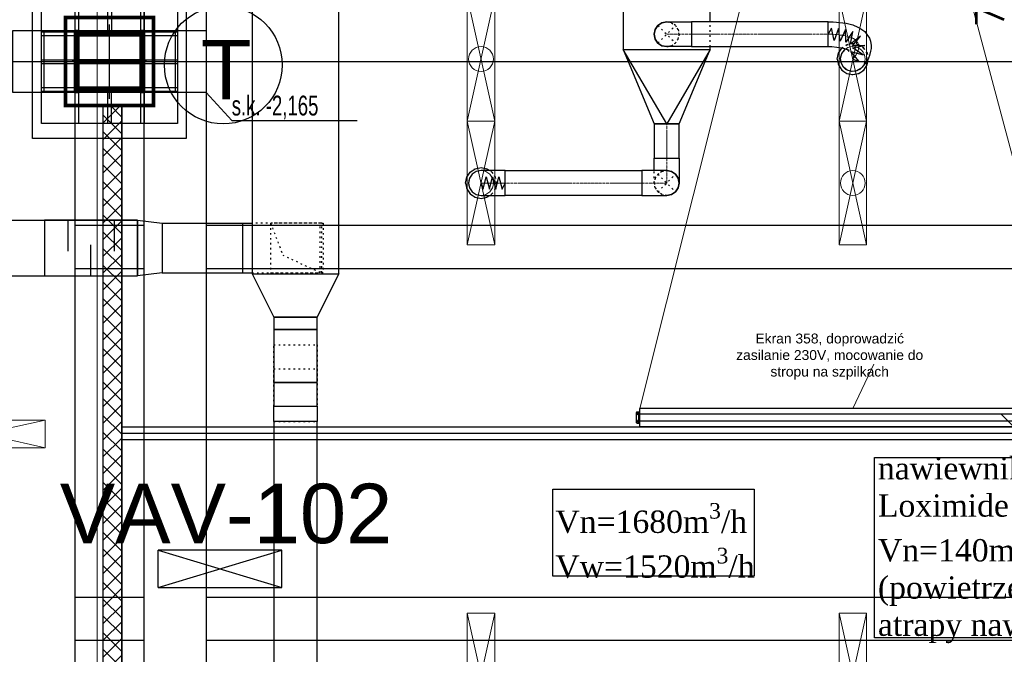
# Model space of a CAD drawing. Header units: centimetres. Extents: x -149939 to 48626, y -46000 to 152985.
# Tile 246 of 256: x 735 to 8682, y 36218 to 41337. Entities that reach past the tile are written whole.
import ezdxf

# ---------------------------------------------------------------- set-up
doc = ezdxf.new("R2010")
doc.units = ezdxf.units.CM
doc.header["$LTSCALE"] = 50
doc.header["$PDMODE"] = 35
doc.header["$PDSIZE"] = 0.1
for name, pattern in [('CADVENT_CENTERLINE', [9.9, 7.4, -1, 0.5, -1]), ('CADVENT_HIDDEN', [0.8, 0.25, -0.55]), ('Kondygnacja  -0_5$0$HIDDEN', [9.525, 6.35, -3.175]), ('Kondygnacja  -0_5$0$HIDDEN2', [4.7625, 3.175, -1.5875]), ('Osie rzutów$0$DASHDOT2', [12.7, 6.35, -3.175, 0, -3.175])]:
    doc.linetypes.add(name, pattern=pattern)
doc.layers.get('0').update_dxf_attribs({"color": 8})
doc.layers.get('DEFPOINTS').update_dxf_attribs({"color": 8})
for name, color, linetype in [('01-103-Went PP_poziom-0_5$0$L_Nawiew', 7, 'Continuous'), ('bgde-nawiewDETAILS', 1, 'Continuous'), ('bgde-nawiewEXP', 7, 'Continuous'), ('bgde-nawiewHIDDEN', 250, 'Continuous'), ('bgde_AJ_opis', 7, 'Continuous'), ('bgde_tlumik', 7, 'Continuous'), ('BOK-_L', 8, 'Continuous'), ('BOK-_P', 8, 'Continuous'), ('KASETA-L', 8, 'Continuous'), ('KASETA-P', 8, 'Continuous'), ('Kondygnacja  -0_5$0$ARCH_GK', 8, 'Continuous'), ('Kondygnacja  -0_5$0$ARCH_KONSTR_POWYŻEJ RZUTU', 8, 'Kondygnacja  -0_5$0$HIDDEN'), ('Kondygnacja  -0_5$0$ARCH_KONSTR_POWYŻEJ RZUTU_IST', 8, 'Kondygnacja  -0_5$0$HIDDEN2'), ('Kondygnacja  -0_5$0$ARCH_KONSTRUKCJA_NIEWIDOCZNA', 8, 'Continuous'), ('Kondygnacja  -0_5$0$ARCH_OKŁADZINA', 8, 'Continuous'), ('Kondygnacja  -0_5$0$ARCH_SŁUPY', 8, 'Continuous'), ('Kondygnacja -1$0$ARCH_GK', 8, 'Continuous'), ('Kondygnacja -1$0$ARCH_MUROWANE', 8, 'Continuous'), ('Kondygnacja -1$0$ARCH_SZYNY', 8, 'Continuous'), ('KĄTOWNIK_L', 8, 'Continuous'), ('KĄTOWNIK_P', 8, 'Continuous'), ('Osie rzutów$0$ARCH_INFO_OSIE_IST', 8, 'Osie rzutów$0$DASHDOT2'), ('Osie rzutów$0$ARCH_INFO_OSIE_OPISY_IST', 8, 'Continuous')]:
    doc.layers.add(name, color=color, linetype=linetype)
for name, color, linetype, lineweight in [('bgde-nawiewCEN', 7, 'Continuous', 13), ('bgde_nawiewnik', 11, 'Continuous', 5), ('Kondygnacja  -0_5$0$ARCH_INFO_WYMIARY', 8, 'Continuous', 9), ('Kondygnacja  -0_5$0$ARCH_WIDOK', 8, 'Continuous', 13), ('RFCU', 6, 'Continuous', 30), ('RYSUNKOWE_NIEDRUK', 8, 'Continuous', 9), ('SYSTEMY AV', 8, 'Continuous', 13)]:
    doc.layers.add(name, color=color, linetype=linetype, lineweight=lineweight)
doc.styles.add('-1 sale konferencyjne$0$Arial', font='ARIAL.TTF')
doc.styles.add('Arial', font='ARIAL.TTF')
doc.styles.add('Kondygnacja  -0_5$0$BIKTS', font='bikromsw.shx', dxfattribs={"width": 0.8})
doc.styles.add('Kondygnacja  -0_5$0$Romans', font='Romans.shx', dxfattribs={"width": 0.7})
doc.styles.add('Kondygnacja -1$0$Standard', font='txt')
doc.styles.add('Romans', font='Romans.shx')
doc.linetypes.add('Kondygnacja -1$0$SZYNA_LINE', pattern='A,12.7,-7.75,["SZYNA",Kondygnacja -1$0$Standard,S=2.54,R=0,X=-5.95,Y=-1.27],-7.75', length=28.2)
doc.dimstyles.new('Kondygnacja  -0_5$0$Wymiary 1-100', dxfattribs={"dimtxt": 12, "dimasz": 10, "dimexe": 5, "dimexo": 0, "dimgap": 4, "dimtad": 1, "dimrnd": 0.5, "dimzin": 12, "dimdsep": 46, "dimtxsty": 'Kondygnacja  -0_5$0$Romans', "dimblk": 'Kondygnacja  -0_5$0$_Oblique', "dimcen": 10, "dimdle": 10, "dimclrt": 55, "dimazin": 0, "dimtfac": 1, "dimtmove": 1, "dimatfit": 3, "dimfxl": 8, "dimfxlon": 1, "dimtolj": 1, "dimtzin": 0, "dimarcsym": 0})
doc.dimstyles.new('Wymiary 1-200', dxfattribs={"dimtxt": 22, "dimasz": 20, "dimexe": 10, "dimexo": 0, "dimgap": 8, "dimtad": 1, "dimrnd": 0.5, "dimzin": 12, "dimdsep": 46, "dimtxsty": 'Romans', "dimblk": 'OBLIQUE', "dimcen": 0.5, "dimdle": 15, "dimclrt": 55, "dimazin": 0, "dimtfac": 1, "dimtmove": 1, "dimatfit": 3, "dimfxl": 16, "dimfxlon": 1, "dimtolj": 1, "dimtzin": 0, "dimarcsym": 0})
pattern_1 = [(45, (-1133.3117, -3177.9858), (-0.6735192, 0.6735192), [])]

# ---------------------------------------------------------------- blocks, each defined once
blk = doc.blocks.new('Osie rzutów')
at = {"layer": 'Osie rzutów$0$ARCH_INFO_OSIE_IST', "ltscale": 10}
for p, q in [((12260, 12510), (12260, 4623.26)), ((12860, 12510), (12860, 4623.26)), ((12260, 8570), (12260, 8630)), ((4436.04, 8600), (15156.54, 8600)), ((12290, 8600), (12230, 8600))]:
    blk.add_line(p, q, dxfattribs=at)
blk = doc.blocks.new('Kondygnacja  -0_5$0$słup_kwadrat')
at = {"layer": 'Kondygnacja  -0_5$0$ARCH_SŁUPY', "lineweight": 40}
h = blk.add_hatch(dxfattribs=at)
h.set_pattern_fill('ANSI31', color=256, scale=0.3, style=0)
h.set_pattern_definition(pattern_1)
h.paths.add_polyline_path([(36, 34), (39, 34), (39, 84), (36, 84)])
h = blk.add_hatch(dxfattribs=at)
h.set_pattern_fill('ANSI31', color=256, scale=0.3, style=0)
h.set_pattern_definition(pattern_1)
h.paths.add_polyline_path([(89, 80), (89, 83), (39, 83), (39, 80)])
h = blk.add_hatch(dxfattribs=at)
h.set_pattern_fill('ANSI31', color=256, scale=0.3, style=0)
h.set_pattern_definition(pattern_1)
h.paths.add_polyline_path([(89, 34), (92, 34), (92, 84), (89, 84)])
h = blk.add_hatch(dxfattribs=at)
h.set_pattern_fill('ANSI31', color=256, scale=0.3, style=0)
h.set_pattern_definition(pattern_1)
h.paths.add_polyline_path([(89, 57.5), (89, 60.5), (39, 60.5), (39, 57.5)])
h = blk.add_hatch(dxfattribs=at)
h.set_pattern_fill('ANSI31', color=256, scale=0.3, style=0)
h.set_pattern_definition(pattern_1)
h.paths.add_polyline_path([(89, 35), (89, 38), (39, 38), (39, 35)])
at = {"layer": 'Kondygnacja  -0_5$0$ARCH_KONSTRUKCJA_NIEWIDOCZNA'}
blk.add_lwpolyline([(119, 109), (119, 9), (9, 9), (9, 109)], close=True, dxfattribs=at)
for points in [[(36, 109), (36, 84)], [(39, 109), (39, 84)], [(62.5, 109), (62.5, 83)], [(65.5, 109), (65.5, 83)], [(89, 109), (89, 84)], [(92, 109), (92, 84)], [(9, 83), (36, 83)], [(9, 80), (36, 80)], [(92, 83), (119, 83)], [(92, 80), (119, 80)], [(9, 60.5), (36, 60.5)], [(9, 57.5), (36, 57.5)], [(92, 60.5), (119, 60.5)], [(92, 57.5), (119, 57.5)], [(9, 38), (36, 38)], [(9, 35), (36, 35)], [(36, 34), (36, 9)], [(39, 34), (39, 9)], [(62.5, 35), (62.5, 9)], [(65.49, 35), (65.49, 9)], [(89, 34), (89, 9)], [(92, 38), (119, 38)], [(92, 35), (119, 35)], [(92, 34), (92, 9)]]:
    blk.add_lwpolyline(points, dxfattribs=at)
at = {"layer": 'Kondygnacja  -0_5$0$ARCH_OKŁADZINA'}
blk.add_lwpolyline([(2, 121), (126, 121), (126, -3), (2, -3)], close=True, dxfattribs=at)
at = {"layer": 'Kondygnacja  -0_5$0$ARCH_SŁUPY', "lineweight": 40}
for p, q in [((39, 60.5), (89, 60.5)), ((89, 57.5), (39, 57.5))]:
    blk.add_line(p, q, dxfattribs=at)
at = {"layer": 'Kondygnacja  -0_5$0$ARCH_SŁUPY', "lineweight": 50, "const_width": 3}
blk.add_lwpolyline([(28.5, 94.5), (99.5, 94.5), (99.5, 23.5), (28.5, 23.5)], close=True, dxfattribs=at)
at = {"layer": 'Kondygnacja  -0_5$0$ARCH_SŁUPY', "lineweight": 40}
for points in [[(36, 84), (39, 84), (39, 34), (36, 34)], [(89, 84), (92, 84), (92, 34), (89, 34)]]:
    blk.add_lwpolyline(points, close=True, dxfattribs=at)
for points in [[(89, 83), (39, 83)], [(39, 80), (89, 80)], [(89, 38), (39, 38)], [(39, 35), (89, 35)]]:
    blk.add_lwpolyline(points, dxfattribs=at)
blk = doc.blocks.new('Kondygnacja  -0_5$0$konstrukcja istniejąca -0.5')
at = {"layer": 'Kondygnacja  -0_5$0$ARCH_KONSTR_POWYŻEJ RZUTU_IST', "ltscale": 10}
for points in [[(12232, 9775), (12232, 8625)], [(12288, 8625), (12288, 9775)], [(12338, 9775), (12338, 8625)], [(12338, 8575), (12182, 8575), (12182, 8625), (12338, 8625), (12338, 8575)], [(12232, 8575), (12232, 7425)], [(12288, 7425), (12288, 8575)], [(12338, 8575), (12338, 7425)], [(12232, 8167.89), (12288, 8167.89)], [(12338, 8167.89), (13382, 8167.89), (13382, 8132.89), (12338, 8132.89)], [(12288, 8132.89), (12232, 8132.89)]]:
    blk.add_lwpolyline(points, dxfattribs=at)
at = {"layer": 'Kondygnacja  -0_5$0$ARCH_KONSTR_POWYŻEJ RZUTU_IST', "ltscale": 10, "elevation": 0}
for points in [[(12207, 8625), (12207, 8575)], [(12313, 8625), (12313, 8575)], [(12232, 8467.89), (12288, 8467.89)], [(12338, 8467.89), (13382, 8467.89), (13382, 8432.89), (12338, 8432.89)], [(12288, 8432.89), (12232, 8432.89)]]:
    blk.add_lwpolyline(points, dxfattribs=at)
at = {"layer": 'Kondygnacja  -0_5$0$ARCH_KONSTR_POWYŻEJ RZUTU_IST'}
blk.add_lwpolyline([(12338, 8575), (12358.68, 8552.53), (12459.84, 8552.53)], dxfattribs=at)
at = {"layer": 'Kondygnacja  -0_5$0$ARCH_KONSTR_POWYŻEJ RZUTU_IST', "style": 'Kondygnacja  -0_5$0$BIKTS', "width": 0.7}
blk.add_text('s.k. -2,165', height=16, dxfattribs=at).set_placement((12358.68, 8556.46))
blk = doc.blocks.new('Kondygnacja  -0_5$0$_Oblique')
at = {"color": 0, "linetype": 'ByBlock', "lineweight": -2}
blk.add_line((-0.5, -0.5), (0.5, 0.5), dxfattribs=at)
blk = doc.blocks.new('*D212')
at = {"layer": 'DEFPOINTS', "color": 0}
for p in [(-30586.3, 81900), (-30681.1, 12489.5), (9064, 12489.5)]:
    blk.add_point(p, dxfattribs=at)
at = {"layer": 'Kondygnacja  -0_5$0$ARCH_INFO_WYMIARY', "color": 0, "lineweight": -2}
for p, q in [((-30673.1, 81900), (-30686.1, 81900)), ((-30681.1, 81910), (-30681.1, 12479.5)), ((-30673.1, 12489.5), (-30686.1, 12489.5))]:
    blk.add_line(p, q, dxfattribs=at)
at = {"layer": 'Kondygnacja  -0_5$0$ARCH_INFO_WYMIARY', "color": 0, "linetype": 'ByBlock', "lineweight": -2, "xscale": 10, "yscale": 10, "zscale": 10}
for p, rotation in [((-30681.1, 81900), 90), ((-30681.1, 12489.5), 270)]:
    blk.add_blockref('Kondygnacja  -0_5$0$_Oblique', p, dxfattribs=dict(at, rotation=rotation))
at = {"layer": 'Kondygnacja  -0_5$0$ARCH_INFO_WYMIARY', "color": 55, "insert": (-30691.1, 47194.8), "char_height": 12, "attachment_point": 5, "rotation": 90, "style": 'Kondygnacja  -0_5$0$Romans'}
blk.add_mtext('\\A1;69410.5', dxfattribs=at)
blk = doc.blocks.new('SE2')
at = {"layer": 'BOK-_L', "linetype": 'Continuous', "ltscale": 25.4}
for p, q in [((-880, 1359.8), (-880, 1332.3)), ((-878, 1359.8), (-880, 1359.8)), ((-878, 1315.8), (-878, 1359.8)), ((-878, 1315.8), (-880, 1315.8)), ((-878, 1258.8), (-878, 1285.3)), ((-878, 1258.8), (-880, 1258.8)), ((-880, 1242.3), (-880, 1214.8)), ((-880, 1214.8), (-878, 1214.8)), ((-878, 1214.8), (-878, 1258.8))]:
    blk.add_line(p, q, dxfattribs=at)
at = {"layer": 'BOK-_P', "linetype": 'Continuous', "ltscale": 25.4}
for p, q in [((2678, 1359.8), (2678, 1315.8)), ((2680, 1359.8), (2678, 1359.8)), ((2680, 1332.3), (2680, 1359.8)), ((2680, 1315.8), (2678, 1315.8)), ((2678, 1285.3), (2678, 1258.8)), ((2678, 1258.8), (2678, 1214.8)), ((2680, 1258.8), (2678, 1258.8)), ((2678, 1214.8), (2680, 1214.8)), ((2680, 1214.8), (2680, 1242.3))]:
    blk.add_line(p, q, dxfattribs=at)
at = {"layer": 'KASETA-L', "linetype": 'Continuous', "ltscale": 25.4}
for p, q in [((-878, 1315.8), (-878, 1359.8)), ((2678, 1359.8), (-878, 1359.8)), ((2678, 1315.8), (2678, 1359.8)), ((-878, 1285.3), (-878, 1315.8)), ((2678, 1315.8), (-878, 1315.8)), ((2678, 1285.3), (2678, 1315.8)), ((2678, 1258.8), (-878, 1258.8))]:
    blk.add_line(p, q, dxfattribs=at)
at = {"layer": 'KASETA-P', "linetype": 'Continuous', "ltscale": 25.4}
blk.add_line((-878, 1214.8), (2678, 1214.8), dxfattribs=at)
at = {"layer": 'KĄTOWNIK_L', "linetype": 'Continuous', "ltscale": 25.4}
for p, q in [((2680, 1242.3), (2680, 1332.3)), ((2685, 1332.3), (2685, 1242.3)), ((2700, 1332.3), (2685, 1332.3)), ((2698, 1320.8), (2690, 1320.8)), ((2690, 1320.8), (2690, 1320.8)), ((2698, 1320.8), (2690, 1320.8)), ((2690, 1313.8), (2698, 1313.8)), ((2698, 1320.8), (2698, 1320.8)), ((2706, 1248.3), (2706, 1326.3)), ((2682, 1242.3), (2680, 1242.3)), ((2680, 1242.3), (2682, 1242.3)), ((2682, 1242.3), (2682, 1242.3)), ((2685, 1242.3), (2700, 1242.3)), ((2685, 1242.3), (2700, 1242.3)), ((2698, 1260.8), (2690, 1260.8)), ((2690, 1260.8), (2690, 1260.8)), ((2698, 1260.8), (2690, 1260.8)), ((2690, 1253.8), (2698, 1253.8)), ((2698, 1260.8), (2698, 1260.8)), ((2700, 1242.3), (2700, 1242.3)), ((2706, 1248.3), (2706, 1248.3))]:
    blk.add_line(p, q, dxfattribs=at)
for centre, radius, start, end in [((2690, 1317.3), 3.5, 90, 180), ((2690, 1317.3), 3.5, 90, 270), ((2698, 1317.3), 3.5, 0, 90), ((2698, 1317.3), 3.5, 270, 90), ((2700, 1326.3), 6, 0, 90), ((2690, 1257.3), 3.5, 90, 180), ((2690, 1257.3), 3.5, 90, 270), ((2698, 1257.3), 3.5, 0, 90), ((2698, 1257.3), 3.5, 270, 90), ((2700, 1248.3), 6, 270, 360), ((2700, 1248.3), 6, 270, 360)]:
    blk.add_arc(centre, radius, start, end, dxfattribs=at)
for centre, major_axis, start_param, end_param in [((2685, 1332.3), (-5, 0), 4.712389, 6.283185), ((2685, 1242.3), (5, 0), 1.570796, 3.141593), ((2685, 1242.3), (3, 0), 1.570796, 3.141593)]:
    blk.add_ellipse(centre, major_axis=major_axis, ratio=0.000014, start_param=start_param, end_param=end_param, dxfattribs=at)
at = {"layer": 'KĄTOWNIK_P', "linetype": 'Continuous', "ltscale": 25.4}
for p, q in [((-906, 1326.3), (-906, 1248.3)), ((-885, 1332.3), (-900, 1332.3)), ((-897.5, 1321.3), (-897.5, 1313.3)), ((-890.5, 1313.3), (-890.5, 1321.3)), ((-885, 1242.3), (-885, 1332.3)), ((-880, 1332.3), (-880, 1242.3)), ((-906, 1248.3), (-906, 1248.3)), ((-900, 1242.3), (-885, 1242.3)), ((-900, 1242.3), (-885, 1242.3)), ((-900, 1242.3), (-900, 1242.3)), ((-897.5, 1261.3), (-897.5, 1253.3)), ((-890.5, 1253.3), (-890.5, 1261.3)), ((-882, 1242.3), (-882, 1242.3)), ((-882, 1242.3), (-880, 1242.3)), ((-882, 1242.3), (-880, 1242.3))]:
    blk.add_line(p, q, dxfattribs=at)
for centre, radius, start, end in [((-900, 1326.3), 6, 90, 180), ((-894, 1321.3), 3.5, 0, 180), ((-894, 1321.3), 3.5, 0, 180), ((-894, 1313.3), 3.5, 180, 360), ((-900, 1248.3), 6, 180, 270), ((-900, 1248.3), 6, 180, 270), ((-894, 1261.3), 3.5, 0, 180), ((-894, 1261.3), 3.5, 0, 180), ((-894, 1253.3), 3.5, 180, 360)]:
    blk.add_arc(centre, radius, start, end, dxfattribs=at)
for centre, major_axis, start_param, end_param in [((-885, 1332.3), (-5, 0), 3.141593, 4.712389), ((-885, 1242.3), (5, 0), 0, 1.570796), ((-885, 1242.3), (3, 0), 0, 1.570796)]:
    blk.add_ellipse(centre, major_axis=major_axis, ratio=0.000014, start_param=start_param, end_param=end_param, dxfattribs=at)
blk = doc.blocks.new('_Oblique')
at = {"color": 0, "linetype": 'ByBlock', "lineweight": -2}
blk.add_line((-0.5, -0.5), (0.5, 0.5), dxfattribs=at)
blk = doc.blocks.new('*D249')
at = {"layer": 'DEFPOINTS', "color": 0}
for p in [(-630.08, 4005.51), (-753.43, 3305.51), (-470.31, 3305.51)]:
    blk.add_point(p, dxfattribs=at)
at = {"layer": 'SYSTEMY AV', "color": 0, "lineweight": -2}
for p, q in [((-470.31, 4020.51), (-470.31, 3290.51)), ((-486.31, 4005.51), (-460.31, 4005.51)), ((-486.31, 3305.51), (-460.31, 3305.51))]:
    blk.add_line(p, q, dxfattribs=at)
at = {"layer": 'SYSTEMY AV', "color": 0, "lineweight": -2, "xscale": 20, "yscale": 20, "zscale": 20}
for p, rotation in [((-470.31, 4005.51), 90), ((-470.31, 3305.51), 270)]:
    blk.add_blockref('_Oblique', p, dxfattribs=dict(at, rotation=rotation))
at = {"layer": 'SYSTEMY AV', "color": 55, "insert": (-489.31, 3655.51), "char_height": 22, "attachment_point": 5, "rotation": 90, "style": 'Romans'}
blk.add_mtext('\\A1;700', dxfattribs=at)
blk = doc.blocks.new('A$C066D7839')
at = {"layer": 'bgde_nawiewnik', "color": 7}
for p, q in [((-50, -11.15), (-50, 11.15)), ((-50, 11.15), (50, 11.15)), ((-50, -11.15), (50, 11.15)), ((50, -11.15), (-50, 11.15)), ((50, 11.15), (50, -11.15)), ((50, -11.15), (-50, -11.15))]:
    blk.add_line(p, q, dxfattribs=at)
blk.add_circle((0, 0), 10, dxfattribs=at)
blk = doc.blocks.new('t49')
at = {"layer": 'bgde_tlumik'}
for p, q in [((1122.5, 39721, 110), (1122.5, 39471, 110)), ((1497.5, 39721, 110), (1497.5, 39471, 110)), ((1310, 39271, 110), (1310, 39521, 110))]:
    blk.add_line(p, q, dxfattribs=at)
blk.add_lwpolyline([(1685.1, 39721), (935.1, 39721), (935.1, 39271), (1685.1, 39271)], close=True, dxfattribs=at)
blk = doc.blocks.new('A$C59BE0B33')
at = {"layer": 'SYSTEMY AV'}
blk.add_line((-583.021, 3355.742), (-600, 3319.999), dxfattribs=at)
blk.add_lwpolyline([(-772.04, 3319.999), (-600, 4005.436), (-416.752, 3319.999)], dxfattribs=at)
at = {"layer": 'SYSTEMY AV', "xscale": 0.09991213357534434, "yscale": 0.09991213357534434, "zscale": 0.09991213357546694}
blk.add_blockref('SE2', (-684.318, 3184.141), dxfattribs=at)
at = {"layer": 'SYSTEMY AV', "insert": (-618.75, 3343.468), "char_height": 20, "width": 164.56719, "attachment_point": 8, "style": '-1 sale konferencyjne$0$Arial'}
blk.add_mtext('\\P{\\H0.4x;Ekran 358, doprowadzić zasilanie 230V, mocowanie do stropu na szpilkach}', dxfattribs=at)
at = {"layer": 'SYSTEMY AV'}
dim = blk.add_linear_dim(base=(-470.312, 3305.511), p1=(-630.082, 4005.511), p2=(-753.431, 3305.511), angle=90, dimstyle='Wymiary 1-200', dxfattribs=at)
dim.commit()
dim.dimension.update_dxf_attribs({"geometry": '*D249', "text_midpoint": (-489.312, 3655.511)})

msp = doc.modelspace()

# ---------------------------------------------------------------- hatches: boundary and pattern name
at = {"layer": 'Kondygnacja -1$0$ARCH_MUROWANE', "linetype": 'Continuous'}
h = msp.add_hatch(dxfattribs=at)
h.set_pattern_fill('ANSI37', color=256, scale=30, style=0)
h.set_pattern_definition([(45, (-121140, -45000), (-67.35192, 67.35192), []), (135, (-121140, -45000), (-67.35192, -67.35192), [])])
h.paths.add_polyline_path([(1560, 29355), (1410, 29355), (1410, 40645), (1560, 40645), (1560, 29355)])

# ---------------------------------------------------------------- linework, layer by layer
at = {"layer": 'bgde-nawiewCEN', "linetype": 'CADVENT_CENTERLINE', "ltscale": 0.06}
for p, q in [((6156.872, 41219.937), (5956.872, 41219.937)), ((5956.872, 41219.937), (5956.872, 41219.937)), ((6156.872, 41219.937), (7259.185, 41219.937)), ((7259.185, 41219.937), (7294.964, 41219.937)), ((7294.964, 41219.937), (7387.912, 41210.219)), ((7387.912, 41210.219), (7432.09, 41199.137)), ((7432.09, 41199.137), (7464.68, 41184.856)), ((7464.68, 41184.856), (7487.084, 41168.085)), ((7487.084, 41168.085), (7500.703, 41149.537)), ((7502.864, 41090.337), (7495.357, 41071.789)), ((7500.703, 41149.537), (7506.938, 41129.922)), ((7507.191, 41109.952), (7502.864, 41090.337)), ((7506.938, 41129.922), (7507.191, 41109.952)), ((7467.776, 41029.656), (7459.185, 41019.937)), ((7476.411, 41040.737), (7467.776, 41029.656)), ((7486.072, 41055.019), (7476.411, 41040.737)), ((7495.357, 41071.789), (7486.072, 41055.019)), ((5956.872, 40219.953), (5956.872, 40498.302)), ((5956.872, 40219.953), (5956.872, 40019.953)), ((4458.955, 40019.953), (4458.49, 40019.953)), ((4460.059, 40019.953), (4458.955, 40019.953)), ((4462.208, 40019.953), (4460.059, 40019.953)), ((4465.752, 40019.953), (4462.208, 40019.953)), ((4471.039, 40019.953), (4465.752, 40019.953)), ((4478.417, 40019.953), (4471.039, 40019.953)), ((4488.235, 40019.953), (4478.417, 40019.953)), ((4500.841, 40019.953), (4488.235, 40019.953)), ((4516.585, 40019.953), (4500.841, 40019.953)), ((4535.814, 40019.953), (4516.585, 40019.953)), ((4558.878, 40019.953), (4535.814, 40019.953)), ((4586.124, 40019.953), (4558.878, 40019.953)), ((4636.231, 40019.953), (4586.124, 40019.953)), ((4654.56, 40019.953), (4636.231, 40019.953)), ((5756.872, 40019.953), (4654.56, 40019.953)), ((5756.872, 40019.953), (5956.872, 40019.953))]:
    msp.add_line(p, q, dxfattribs=at)
at = {"layer": 'bgde-nawiewDETAILS', "linetype": 'CADVENT_HIDDEN'}
for p, q in [((5886.162, 41149.227), (6027.583, 41290.648)), ((5886.162, 41290.648), (6027.583, 41149.227)), ((5886.162, 39949.242), (6027.583, 40090.664)), ((5886.162, 40090.664), (6027.583, 39949.242))]:
    msp.add_line(p, q, dxfattribs=at)
at = {"layer": 'bgde-nawiewDETAILS', "linetype": 'CADVENT_HIDDEN', "extrusion": (-1, -6.12323e-17, 0)}
for p in [(2760.549, 39696.017), (3160.549, 39296.017)]:
    msp.add_line(p, (2860.549, 39436.017), dxfattribs=at)
at = {"layer": 'bgde-nawiewEXP', "linetype": 'Continuous'}
for points in [[(2610.549, 39286.995), (3310.549, 39286.995), (3310.549, 51724.293), (2610.549, 51724.293), (2610.549, 52274.293), (3310.549, 52274.293), (3310.549, 51724.293), (2610.549, 51724.293)], [(5856.872, 41219.937), (5864.484, 41258.206), (5886.162, 41290.648), (5918.604, 41312.325), (5956.872, 41319.937), (5956.872, 41319.937), (5956.872, 41319.937), (5956.872, 41319.937), (5918.604, 41312.325), (5886.162, 41290.648), (5864.484, 41258.206)], [(5856.872, 41219.937), (5864.484, 41258.206), (5886.162, 41290.648), (5918.604, 41312.325), (5956.872, 41319.937), (6156.872, 41319.937), (6156.872, 41119.937), (5956.872, 41119.937), (5918.604, 41127.549), (5918.604, 41127.549), (5886.162, 41149.227), (5886.162, 41149.227), (5864.484, 41181.669)], [(5956.872, 41319.937), (5956.872, 41319.937)], [(6156.873, 41119.937), (7259.185, 41119.937), (7259.185, 41319.937), (6156.873, 41319.937), (6156.873, 41127.549)], [(5856.872, 41219.937), (5864.484, 41181.669), (5864.484, 41181.669), (5886.162, 41149.227), (5864.484, 41181.669)], [(5856.872, 41219.937), (5856.872, 41219.937)], [(5606.872, 41098.302), (5856.872, 40498.302), (5864.484, 40498.302), (5864.484, 40498.302), (5856.872, 40498.302), (5856.872, 40219.953), (6056.872, 40219.953), (6056.872, 40498.302), (5864.484, 40498.302), (5864.484, 40498.302), (5956.872, 40498.302)], [(4358.49, 40019.953), (4366.102, 39981.685), (4387.78, 39949.242), (4420.222, 39927.565), (4458.49, 39919.953), (4654.56, 39919.953), (4654.56, 40119.953), (4458.49, 40119.953), (4420.222, 40112.341), (4387.78, 40090.664), (4366.102, 40058.221)], [(4654.56, 39919.953), (4654.56, 40119.953), (5756.872, 40119.953), (5756.872, 39919.953)], [(5756.872, 39919.953), (5956.872, 39919.953), (5995.141, 39927.565), (6027.583, 39949.242), (6049.26, 39981.685), (6056.872, 40019.953), (6049.26, 40058.221), (6027.583, 40090.664), (5995.141, 40112.341), (5956.872, 40119.953), (5756.872, 40119.953), (5756.872, 39927.565)], [(2785.549, 38936.995), (2785.549, 38837.45), (3135.549, 38837.45), (3135.549, 38936.995)], [(2785.549, 38474.122), (2785.549, 38410.238), (3135.549, 38410.238), (3135.549, 38837.448), (2785.549, 38837.448), (2785.549, 38538.508)], [(2785.549, 38218.732), (3135.549, 38218.732), (3135.549, 38410.238), (2785.549, 38410.238)], [(2785.549, 28700), (3135.549, 28700), (3135.549, 38094.629), (2785.549, 38094.629)]]:
    msp.add_lwpolyline(points, close=True, dxfattribs=at)
for points in [[(6306.872, 41319.937), (6306.872, 42919.937)], [(5606.872, 41919.953), (5606.872, 41098.302), (6306.872, 41098.302), (6306.872, 41119.937)], [(7259.185, 41119.937), (7259.185, 41319.937), (7300.132, 41319.937), (7404.383, 41309.037), (7459.374, 41295.243), (7499.953, 41277.461), (7524.848, 41264.29), (7555.908, 41241.04), (7573.187, 41217.507), (7593.087, 41188.293), (7600.767, 41164.132), (7606.831, 41128.297), (7607.126, 41105.037), (7602.383, 41083.541), (7593.187, 41047.59), (7585.176, 41027.796), (7575.535, 41010.382), (7565.711, 40995.859), (7542.345, 40965.696), (7533.443, 40954.273), (7524.719, 40944.404), (7490.826, 40925.075), (7452.115, 40920.188), (7414.48, 40930.486), (7383.652, 40954.403), (7364.323, 40988.297), (7359.435, 41027.008), (7369.734, 41064.642), (7393.651, 41095.47), (7394.193, 41096.084)], [(5856.872, 41219.937), (5864.484, 41181.669)], [(5606.872, 41098.302), (6306.872, 41098.302), (5956.872, 40498.302), (6056.872, 40498.302), (6306.872, 41098.302)], [(5886.162, 41149.227), (5918.604, 41127.549), (5918.604, 41127.549), (5956.872, 41119.937)], [(5886.162, 41149.227), (5918.604, 41127.549), (5918.604, 41127.549), (5956.872, 41119.937)], [(7259.185, 41119.937), (7289.796, 41119.937), (7371.44, 41111.401), (7404.805, 41103.031), (7429.407, 41092.251)], [(7334.185, 41019.937), (7343.7, 41067.773), (7370.797, 41108.326), (7374.318, 41110.679)], [(7387.112, 41085.616), (7396.61, 41099.656), (7399.25, 41104.425)], [(7403.344, 41097.134), (7404.654, 41103.069)], [(7411.75, 41099.988), (7413.109, 41095.713)], [(7411.802, 41099.966), (7418.261, 41095.131), (7428.219, 41081.568)], [(7334.185, 41019.937), (7343.7, 40972.102), (7370.797, 40931.549), (7411.35, 40904.452), (7459.185, 40894.937), (7507.021, 40904.452), (7547.574, 40931.549), (7574.67, 40972.102), (7584.185, 41019.937), (7583.297, 41024.402)], [(5856.872, 40119.953), (5856.872, 40219.953), (6056.872, 40219.953), (6056.872, 40019.953), (6049.26, 40058.221), (6027.583, 40090.664), (5995.141, 40112.341), (5956.872, 40119.953), (5995.141, 40112.341), (6027.583, 40090.664), (6049.26, 40058.221), (6056.872, 40019.953), (6049.26, 39981.685), (6027.583, 39949.242), (5995.141, 39927.565), (5956.872, 39919.953), (5995.141, 39927.565), (6027.583, 39949.242), (6049.26, 39981.685), (6056.872, 40019.953)], [(4333.49, 40019.953), (4343.005, 40067.788), (4370.102, 40108.341), (4410.655, 40135.438), (4458.49, 40144.953), (4506.326, 40135.438), (4529.501, 40119.953)], [(4333.49, 40019.953), (4343.005, 39972.118), (4370.102, 39931.565), (4410.655, 39904.468), (4458.49, 39894.953), (4506.326, 39904.468), (4529.501, 39919.953)], [(160.471, 39721.01), (1684.968, 39721.017), (1684.97, 39271.017), (1684.97, 39271.017), (1684.969, 39271.017), (1684.969, 39721.017), (1684.968, 39721.017), (1684.97, 39271.017), (1684.97, 39271.017)], [(1884.969, 39696.017), (2610.549, 39696.017)], [(2534.961, 39296.018), (2534.958, 39696.017), (2610.549, 39696.017)], [(609.969, 39271.012), (1684.97, 39271.017)], [(1884.969, 39296.017), (2610.549, 39296.017)], [(2534.961, 39296.018), (2610.549, 39296.017)], [(2610.549, 39286.995), (2785.549, 38936.995), (3135.549, 38936.995)], [(2610.549, 39286.995), (3310.549, 39286.995), (3135.549, 38936.995)], [(3135.549, 38936.995), (3310.549, 39286.995)], [(2785.549, 38837.448), (2785.549, 38837.45)], [(3135.549, 38837.448), (3135.549, 38837.45)], [(2785.549, 38094.629), (2785.549, 38218.732), (3135.549, 38218.732), (3135.549, 38094.629)]]:
    msp.add_lwpolyline(points, dxfattribs=at)
at = {"layer": 'bgde-nawiewEXP'}
for points in [[(7459.185, 41019.937), (7509.153, 41001.285), (7442.505, 41079.663), (7542.473, 41054.491), (7456.516, 41110.094), (7557.408, 41128.128), (7456.288, 41126.562), (7520.696, 41205.152), (7440.364, 41141.16), (7459.372, 41242.447), (7403.62, 41155.517), (7399.662, 41258.89), (7358.408, 41164.26), (7343.057, 41266.536), (7309.872, 41168.653), (7288.039, 41269.579), (7259.185, 41219.937)], [(4458.49, 40019.953), (4475.592, 39969.953), (4500.841, 40069.953), (4526.161, 39969.953), (4551.432, 40069.953), (4577.368, 39969.953), (4603.506, 40069.953), (4628.526, 39969.953), (4654.56, 40019.953)]]:
    msp.add_lwpolyline(points, dxfattribs=at)
at = {"layer": 'bgde-nawiewEXP', "linetype": 'Continuous', "elevation": 110}
msp.add_lwpolyline([(1884.968, 39296.017), (1684.968, 39271.017), (1684.968, 39721.017), (1884.968, 39696.017)], close=True, dxfattribs=at)
at = {"layer": 'bgde-nawiewHIDDEN', "linetype": 'CADVENT_HIDDEN'}
for points in [[(5856.872, 41219.937), (5864.484, 41258.206), (5886.162, 41290.648), (5918.604, 41312.325), (5956.872, 41319.937), (5956.872, 41319.937), (5995.141, 41312.325), (5995.141, 41312.325), (6027.583, 41290.648), (6049.26, 41258.206), (6056.872, 41219.937), (6049.26, 41181.669), (6027.583, 41149.227), (5995.141, 41127.549), (5956.872, 41119.937), (5956.872, 41119.937), (5956.872, 41119.937), (5956.873, 41119.937)], [(5956.872, 41119.937), (5995.141, 41127.549), (6027.583, 41149.227), (6027.583, 41149.227), (6027.583, 41149.227), (6027.583, 41149.227), (6027.583, 41149.227), (6049.26, 41181.669), (6056.872, 41219.937), (6056.872, 41219.937), (6056.872, 41219.937), (6049.26, 41258.206), (6027.583, 41290.648), (5995.141, 41312.325), (5956.872, 41319.937), (5995.141, 41312.325), (5995.141, 41312.325), (6027.583, 41290.648), (6049.26, 41258.206), (6056.872, 41219.937), (6056.872, 41219.937), (6056.872, 41219.937)], [(6306.872, 41119.937), (6306.872, 41319.937)], [(5606.872, 41098.303), (6306.872, 41098.303), (6306.872, 41098.302), (6306.872, 41098.303), (6306.872, 41098.302)], [(7334.185, 41019.937), (7343.7, 40972.102), (7370.797, 40931.549), (7411.35, 40904.452), (7459.185, 40894.937), (7507.021, 40904.452), (7547.574, 40931.549), (7574.67, 40972.102), (7584.185, 41019.937), (7574.67, 41067.773), (7547.574, 41108.326), (7507.021, 41135.422), (7459.185, 41144.937), (7411.35, 41135.422), (7374.318, 41110.679)], [(7334.185, 41019.937), (7343.7, 41067.773), (7370.797, 41108.326), (7411.35, 41135.422), (7459.185, 41144.937), (7507.021, 41135.422), (7547.574, 41108.326), (7574.67, 41067.773), (7583.297, 41024.402)], [(4333.49, 40019.953), (4343.005, 40067.788), (4370.102, 40108.341), (4410.655, 40135.438), (4458.49, 40144.953), (4506.326, 40135.438), (4546.879, 40108.341), (4529.501, 40119.953)], [(5856.872, 40019.953), (5856.872, 40119.953)], [(4333.49, 40019.953), (4343.005, 39972.118), (4370.102, 39931.565), (4410.655, 39904.468), (4458.49, 39894.953), (4506.326, 39904.468), (4546.879, 39931.565), (4529.501, 39919.953)], [(2610.549, 39296.017), (3174.735, 39296.017), (3174.735, 39696.017), (3184.735, 39696.017), (3184.735, 39296.017), (3174.735, 39296.017), (3174.735, 39696.017), (2610.549, 39696.017)], [(2785.549, 38936.995), (2785.549, 38937.45), (3135.549, 38937.45), (3135.549, 38936.995)], [(2785.549, 38837.45), (2785.549, 38837.451), (3135.549, 38837.451), (3135.549, 38837.45)], [(2785.549, 38410.238), (2785.549, 38713.347), (3135.549, 38713.347), (3135.549, 38410.238)], [(2785.549, 38218.732), (2785.549, 38521.841), (3135.549, 38521.841), (3135.549, 38218.732)], [(2785.549, 38094.628), (2785.549, 38094.629)], [(2785.549, 38094.628), (3135.549, 38094.628), (3135.549, 38094.629)]]:
    msp.add_lwpolyline(points, dxfattribs=at)
for points in [[(5856.872, 41219.937), (5856.872, 41219.937)], [(5856.872, 41219.937), (5856.872, 41219.937)], [(5606.872, 41098.303), (5606.872, 41098.302)], [(5886.162, 41149.227), (5886.162, 41149.227)], [(5886.162, 41149.227), (5886.162, 41149.227)], [(4546.879, 39931.565), (4573.975, 39972.118), (4583.49, 40019.953), (4573.975, 40067.788), (4546.879, 40108.341), (4573.975, 40067.788), (4583.49, 40019.953), (4573.975, 39972.118)], [(5856.872, 40019.953), (5864.484, 40058.221), (5886.162, 40090.664), (5918.604, 40112.341), (5956.872, 40119.953), (5918.604, 40112.341), (5886.162, 40090.664), (5864.484, 40058.221)], [(5856.872, 40019.953), (5864.484, 39981.685), (5886.162, 39949.242), (5918.604, 39927.565), (5956.872, 39919.953), (5918.604, 39927.565), (5886.162, 39949.242), (5864.484, 39981.685)], [(2760.549, 39296.017), (3160.549, 39296.017), (3160.549, 39696.017), (2760.549, 39696.017)]]:
    msp.add_lwpolyline(points, close=True, dxfattribs=at)
at = {"layer": 'bgde_AJ_opis', "elevation": 1920}
for points in [[(7633.943, 37804.796), (10446.348, 37804.796), (10446.348, 36350.235), (7633.943, 36350.235)], [(5038.556, 37550.523), (6664.203, 37550.523), (6664.203, 36849.058), (5038.556, 36849.058)]]:
    msp.add_lwpolyline(points, close=True, dxfattribs=at)
at = {"layer": 'Kondygnacja  -0_5$0$ARCH_GK', "linetype": 'Continuous'}
for p, q in [((13610, 38050), (1560, 38050)), ((1560, 37950), (13610, 37950))]:
    msp.add_line(p, q, dxfattribs=at)
at = {"layer": 'Kondygnacja  -0_5$0$ARCH_WIDOK'}
msp.add_line((1360, 40645), (1360, 33900), dxfattribs=at)
msp.add_lwpolyline([(1360, 50140.169), (1360, 29355)], dxfattribs=at)
at = {"layer": 'Kondygnacja -1$0$ARCH_GK', "linetype": 'Continuous'}
msp.add_line((1560, 33900), (1560, 40645), dxfattribs=at)
msp.add_lwpolyline([(1560, 29355), (1410, 29355), (1410, 40645), (1560, 40645), (1560, 29355)], dxfattribs=at)
at = {"layer": 'Kondygnacja -1$0$ARCH_SZYNY', "linetype": 'Kondygnacja -1$0$SZYNA_LINE', "ltscale": 2.5, "const_width": 10}
msp.add_lwpolyline([(13950, 38000), (1560, 38000)], dxfattribs=at)
at = {"layer": 'RFCU'}
for p, q in [((2851.568, 37057.208), (1851.568, 37057.208)), ((1851.568, 36757.208), (2851.568, 37057.208)), ((1851.568, 37057.208), (2851.568, 36757.208)), ((2851.568, 37057.208), (1851.568, 37057.208)), ((1851.568, 36757.208), (2851.568, 37057.208)), ((1851.568, 37057.208), (2851.568, 36757.208)), ((1851.568, 36757.208), (1851.568, 37057.208)), ((2851.568, 36757.208), (2851.568, 37057.208)), ((1851.568, 36757.208), (2851.568, 36757.208)), ((1851.568, 36757.208), (2851.568, 36757.208))]:
    msp.add_line(p, q, dxfattribs=at)
msp.add_circle((2378.261, 40972.146), 475.33, dxfattribs=at)

# ---------------------------------------------------------------- block references
at = {"layer": '01-103-Went PP_poziom-0_5$0$L_Nawiew', "yscale": 10, "zscale": 10}
for p, xscale, rotation in [((4458.493, 41019.953, -360.029), -10, 90), ((7459.188, 41019.953, -360.029), 10, 270), ((4458.493, 40019.953, -360.029), -10, 90), ((7459.188, 40019.953, -360.029), 10, 270)]:
    msp.add_blockref('A$C066D7839', p, dxfattribs=dict(at, xscale=xscale, rotation=rotation))
at = {"layer": '01-103-Went PP_poziom-0_5$0$L_Nawiew', "xscale": 10, "yscale": 10, "zscale": 10}
msp.add_blockref('A$C066D7839', (439.964, 37996.041, -359.816), dxfattribs=at)
at = {"layer": 'bgde_nawiewnik', "yscale": 10, "zscale": 10}
for p, xscale, rotation in [((4458.493, 36049.953, -360.003), -10, 90), ((7459.188, 36049.953, -360.158), 10, 270)]:
    msp.add_blockref('A$C066D7839', p, dxfattribs=dict(at, xscale=xscale, rotation=rotation))
at = {"layer": 'bgde_tlumik'}
msp.add_blockref('t49', (0, 0), dxfattribs=at)
at = {"layer": 'Kondygnacja  -0_5$0$ARCH_KONSTR_POWYŻEJ RZUTU', "xscale": 10, "yscale": 10, "zscale": 10}
msp.add_blockref('Kondygnacja  -0_5$0$konstrukcja istniejąca -0.5', (-121140, -45000), dxfattribs=at)
at = {"layer": 'Kondygnacja  -0_5$0$ARCH_SŁUPY', "xscale": 10, "yscale": 10, "zscale": 10}
msp.add_blockref('Kondygnacja  -0_5$0$słup_kwadrat', (820, 40410), dxfattribs=at)
at = {"layer": 'Osie rzutów$0$ARCH_INFO_OSIE_OPISY_IST', "color": 30, "xscale": 10, "yscale": 10, "zscale": 10}
msp.add_blockref('Osie rzutów', (-121140, -45000), dxfattribs=at)
at = {"layer": 'RYSUNKOWE_NIEDRUK', "xscale": 10, "yscale": 10, "zscale": 10}
msp.add_blockref('A$C59BE0B33', (13460, 5000), dxfattribs=at)
msp.add_blockref('A$C59BE0B33', (13460, 5000), dxfattribs=at)

# ---------------------------------------------------------------- texts
at = {"layer": 'bgde_AJ_opis', "char_height": 180, "attachment_point": 1}
for s, insert, width in [('\\A1;{\\fTimes New Roman|b0|i0|c238|p18;nawiewniki szczelinowe Loximide typ KM-3\\PVn=140m\\H0.7x;\\S3^ ;\\H1.429x;/h - 12szt (powietrze świeże)\\Patrapy nawiewnika- 6szt}', (7661.835, 37808.267, 1920), 2961.50181), ('\\A1;{\\fTimes New Roman|b0|i0|c238|p18;Vn=1680m\\H0.7x;\\S3^ ;\\H1.4286x;/h\\PVw=1520m\\H0.7x;\\S3^ ;\\H1.4286x;/h}', (5058.734, 37438.395, 1920), 550.56944)]:
    msp.add_mtext(s, dxfattribs=dict(at, insert=insert, width=width))
at = {"layer": 'RFCU', "char_height": 480, "width": 10742.22846, "attachment_point": 1, "style": 'Arial'}
for s, insert in [('T', (2196.754, 41174.7)), ('VAV-102', (1059.044, 37594.204))]:
    msp.add_mtext(s, dxfattribs=dict(at, insert=insert))

# ---------------------------------------------------------------- dimensions: what is measured, and where the dimension line sits
at = {"layer": 'Kondygnacja  -0_5$0$ARCH_INFO_WYMIARY'}
dim = msp.add_linear_dim(base=(-30681.114, 12489.5), p1=(-30586.301, 81900), p2=(9064, 12489.5), angle=90, dimstyle='Kondygnacja  -0_5$0$Wymiary 1-100', dxfattribs=at)
dim.commit()
dim.dimension.update_dxf_attribs({"geometry": '*D212', "text_midpoint": (-30691.114, 47194.75)})

doc.saveas('drawing.dxf')
